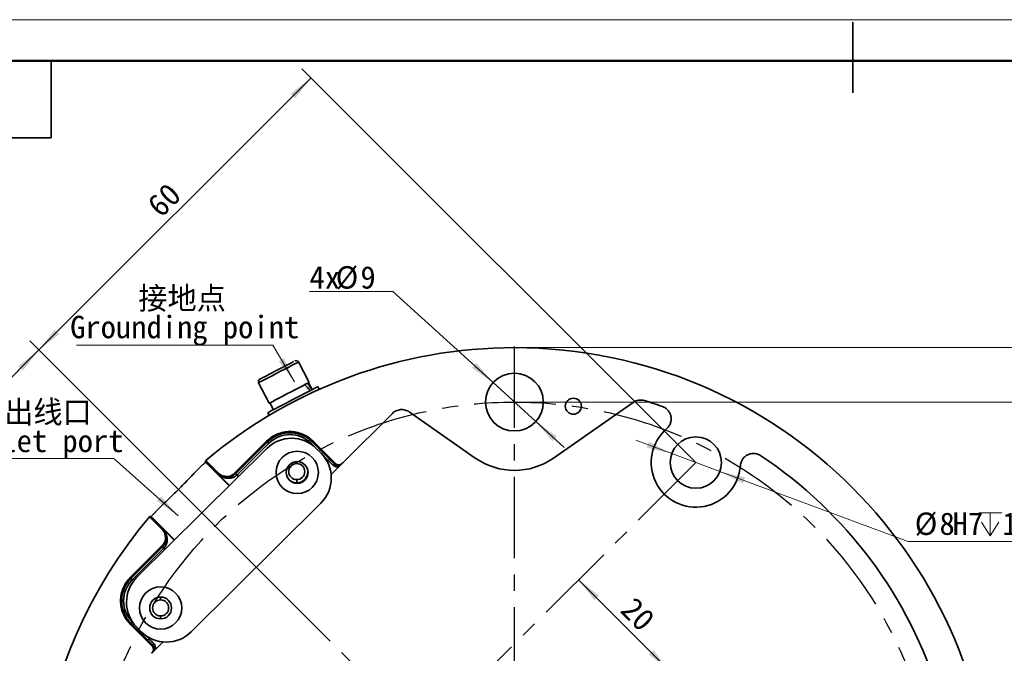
# Model space of a CAD drawing. Header units: millimetres. Extents: x 0 to 840, y 0 to 595.
# Tile 4 of 5: x 158 to 465, y 397 to 595. Entities that reach past the tile are written whole.
import ezdxf

# ---------------------------------------------------------------- set-up
doc = ezdxf.new("R2010")
doc.units = ezdxf.units.MM
doc.header["$LTSCALE"] = 2
doc.linetypes.add('CENTERX2', pattern=[20.32, 12.7, -2.54, 2.54, -2.54])
doc.layers.get('0').update_dxf_attribs({"lineweight": 18})
doc.layers.add('中心线层', color=6, linetype='CENTERX2', lineweight=25)
doc.layers.add('标注层', color=150, linetype='Continuous', lineweight=18)
doc.styles.add('SLDTEXTSTYLE0', font='txt')
doc.styles.add('SLDTEXTSTYLE1', font='txt')
doc.dimstyles.new('SLDDIMSTYLE0', dxfattribs={"dimtxt": 7, "dimasz": 8, "dimexe": 0, "dimexo": 0.0625, "dimgap": 1.75, "dimtad": 1, "dimlfac": 0.5, "dimrnd": 1e-09, "dimzin": 12, "dimdsep": 46, "dimtxsty": 'SLDTEXTSTYLE1', "dimcen": 0.09, "dimdle": 16, "dimadec": 0, "dimazin": 3, "dimtfac": 1, "dimtdec": 3, "dimtofl": 0, "dimtmove": 0, "dimatfit": 3, "dimfxl": 1, "dimfrac": 2, "dimtolj": 1, "dimarcsym": 0})
doc.dimstyles.new('SLDDIMSTYLE1', dxfattribs={"dimtxt": 7, "dimasz": 8, "dimexe": 0, "dimexo": 0.0625, "dimgap": 1.75, "dimtad": 0, "dimtih": 1, "dimtoh": 1, "dimdec": 4, "dimzin": 12, "dimdsep": 46, "dimtxsty": 'SLDTEXTSTYLE1', "dimcen": 0.09, "dimdle": 16, "dimazin": 3, "dimtfac": 1, "dimtdec": 3, "dimtofl": 0, "dimtmove": 0, "dimatfit": 3, "dimfxl": 1, "dimfrac": 2, "dimtolj": 1, "dimarcsym": 0})
doc.dimstyles.new('SLDDIMSTYLE2', dxfattribs={"dimtxt": 7, "dimasz": 8, "dimexe": 0, "dimexo": 0.0625, "dimgap": 1.75, "dimtad": 1, "dimdec": 1, "dimlfac": 0.5, "dimrnd": 1e-09, "dimzin": 12, "dimdsep": 46, "dimtxsty": 'SLDTEXTSTYLE1', "dimcen": 0.09, "dimdle": 16, "dimadec": 0, "dimazin": 3, "dimtfac": 1, "dimtdec": 3, "dimtofl": 0, "dimtmove": 0, "dimatfit": 3, "dimfxl": 1, "dimfrac": 2, "dimtolj": 1, "dimarcsym": 0})
doc.dimstyles.new('SLDDIMSTYLE3', dxfattribs={"dimtxt": 7, "dimasz": 8, "dimexe": 0, "dimexo": 0.0625, "dimgap": 1.75, "dimtad": 0, "dimtih": 1, "dimtoh": 1, "dimlfac": 0.5, "dimrnd": 1e-09, "dimzin": 12, "dimdsep": 46, "dimtxsty": 'SLDTEXTSTYLE1', "dimcen": 0, "dimdle": 16, "dimadec": 0, "dimazin": 3, "dimtfac": 1, "dimtdec": 3, "dimtmove": 0, "dimatfit": 3, "dimfxl": 1, "dimfrac": 2, "dimtolj": 1, "dimarcsym": 0})
doc.dimstyles.new('SLDDIMSTYLE6', dxfattribs={"dimtxt": 7, "dimasz": 8, "dimexe": 0, "dimexo": 0.0625, "dimgap": 1.75, "dimtad": 0, "dimtih": 1, "dimtoh": 1, "dimlfac": 0.5, "dimrnd": 1e-09, "dimzin": 12, "dimdsep": 46, "dimtxsty": 'SLDTEXTSTYLE1', "dimcen": 0, "dimdle": 16, "dimadec": 0, "dimazin": 3, "dimtfac": 1, "dimtdec": 3, "dimtmove": 0, "dimatfit": 3, "dimfxl": 1, "dimfrac": 2, "dimtolj": 1, "dimarcsym": 0})

# ---------------------------------------------------------------- blocks, each defined once
blk = doc.blocks.new('*X25')
at = {"layer": '标注层'}
for points in [[(497.54, 475.52), (496.54, 467.52), (498.54, 467.52)], [(497.54, 211.52), (498.54, 219.52), (496.54, 219.52)]]:
    blk.add_hatch(color=256, dxfattribs=at).paths.add_polyline_path(points, flags=0)
for p, q in [((312.47, 475.52), (501.54, 475.52)), ((497.54, 475.52), (497.54, 211.52)), ((312.47, 211.52), (501.54, 211.52))]:
    blk.add_line(p, q, dxfattribs=at)
at = {"layer": '标注层', "char_height": 7, "attachment_point": 1, "rotation": 90, "style": 'SLDTEXTSTYLE1'}
for s, insert, width in [('132', (488.51, 341.28), 26.514), ('%%C', (488.51, 333.54), 10.4022)]:
    blk.add_mtext(s, dxfattribs=dict(at, insert=insert, width=width))
blk = doc.blocks.new('*X26')
at = {"layer": '标注层'}
for points in [[(267.28, 388.71), (261.24, 383.38), (262.74, 382.05)], [(248.56, 343.52), (250.06, 351.44), (248.06, 351.57)]]:
    blk.add_hatch(color=256, dxfattribs=at).paths.add_polyline_path(points, flags=0)
for start, end in [(135, 153.4857), (161.4008, 180)]:
    blk.add_arc((312.47, 343.52), 63.91, start, end, dxfattribs=at)
at = {"layer": '标注层', "insert": (245.28, 372.93), "char_height": 7, "width": 26.5922, "attachment_point": 1, "style": 'SLDTEXTSTYLE1'}
blk.add_mtext('45%%D', dxfattribs=at)
blk = doc.blocks.new('*X27')
at = {"layer": '标注层'}
for points in [[(332.48, 420.09), (337.43, 413.73), (338.84, 415.14)], [(360.76, 391.81), (355.81, 398.17), (354.4, 396.76)]]:
    blk.add_hatch(color=256, dxfattribs=at).paths.add_polyline_path(points, flags=0)
for p, q in [((360.76, 391.81), (332.48, 420.09)), ((312.47, 343.52), (363.59, 394.64))]:
    blk.add_line(p, q, dxfattribs=at)
at = {"layer": '标注层', "insert": (350.12, 415.21), "char_height": 7, "width": 22.5089, "attachment_point": 1, "rotation": 315, "style": 'SLDTEXTSTYLE1'}
blk.add_mtext('20', dxfattribs=at)
blk = doc.blocks.new('*X28')
at = {"layer": '标注层'}
for points in [[(249.06, 576.63), (242.7, 571.68), (244.12, 570.27)], [(164.21, 491.78), (170.58, 496.73), (169.16, 498.14)]]:
    blk.add_hatch(color=256, dxfattribs=at).paths.add_polyline_path(points, flags=0)
for p, q in [((369.04, 456.66), (246.24, 579.46)), ((249.06, 576.63), (164.21, 491.78)), ((244.46, 411.53), (161.38, 494.61))]:
    blk.add_line(p, q, dxfattribs=at)
at = {"layer": '标注层', "insert": (197.38, 537.71), "char_height": 7, "width": 22.5642, "attachment_point": 1, "rotation": 45, "style": 'SLDTEXTSTYLE1'}
blk.add_mtext('60', dxfattribs=at)
blk = doc.blocks.new('*X29')
at = {"layer": '标注层'}
for points in [[(164.22, 491.77), (157.86, 486.82), (159.27, 485.41)], [(79.37, 406.92), (85.73, 411.87), (84.32, 413.28)]]:
    blk.add_hatch(color=256, dxfattribs=at).paths.add_polyline_path(points, flags=0)
for p, q in [((244.46, 411.53), (161.39, 494.6)), ((79.37, 406.92), (164.22, 491.77)), ((193.68, 292.61), (76.54, 409.75))]:
    blk.add_line(p, q, dxfattribs=at)
at = {"layer": '标注层', "insert": (112.53, 452.85), "char_height": 7, "width": 22.5642, "attachment_point": 1, "rotation": 45, "style": 'SLDTEXTSTYLE1'}
blk.add_mtext('60', dxfattribs=at)
blk = doc.blocks.new('*X30')
at = {"layer": '标注层'}
for points in [[(517.46, 492.5), (516.46, 484.5), (518.46, 484.5)], [(517.46, 194.54), (518.46, 202.54), (516.46, 202.54)]]:
    blk.add_hatch(color=256, dxfattribs=at).paths.add_polyline_path(points, flags=0)
for p, q in [((312.47, 492.5), (521.46, 492.5)), ((517.46, 194.54), (517.46, 492.5)), ((312.47, 194.54), (521.46, 194.54))]:
    blk.add_line(p, q, dxfattribs=at)
at = {"layer": '标注层', "char_height": 7, "attachment_point": 1, "rotation": 90, "style": 'SLDTEXTSTYLE1'}
for s, insert, width in [('149', (508.43, 341.28), 26.6704), ('%%C', (508.43, 333.54), 10.4022)]:
    blk.add_mtext(s, dxfattribs=dict(at, insert=insert, width=width))
blk = doc.blocks.new('SW_SYMBOL_HOLE_DEPTH')
at = {"layer": '标注层', "color": 0}
for p, q in [((0, 1750), (1600, 1750)), ((800, 1750), (800, 150)), ((200, 1110), (800, 150)), ((1400, 1110), (800, 150))]:
    blk.add_line(p, q, dxfattribs=at)
blk = doc.blocks.new('*X31')
at = {"layer": '标注层'}
for points in [[(361.54, 459.44), (354.39, 463.16), (353.69, 461.29)], [(376.54, 453.87), (383.69, 450.15), (384.39, 452.02)]]:
    blk.add_hatch(color=256, dxfattribs=at).paths.add_polyline_path(points, flags=0)
for p, q in [((361.54, 459.44), (350.29, 463.62)), ((361.54, 459.44), (376.54, 453.87)), ((376.54, 453.87), (435.28, 432.07)), ((435.28, 432.07), (472.72, 432.07))]:
    blk.add_line(p, q, dxfattribs=at)
at = {"layer": '标注层', "xscale": 0.004511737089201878, "yscale": 0.004511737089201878, "zscale": 0.004511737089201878}
blk.add_blockref('SW_SYMBOL_HOLE_DEPTH', (457.24, 433.08), dxfattribs=at)
at = {"layer": '标注层', "char_height": 7, "attachment_point": 1, "style": 'SLDTEXTSTYLE1'}
for s, insert, width in [('%%C', (437.28, 441.09), 9.3855), ('8', (445.02, 441.09), 7.9777), ('H7', (449.1, 441.09), 18.5363), ('10', (464.58, 441.09), 16.7374)]:
    blk.add_mtext(s, dxfattribs=dict(at, insert=insert, width=width))
blk = doc.blocks.new('*X36')
at = {"layer": '标注层'}
for points in [[(305.82, 481.58), (300.59, 487.71), (299.24, 486.24)], [(319.12, 469.45), (324.36, 463.32), (325.71, 464.8)]]:
    blk.add_hatch(color=256, dxfattribs=at).paths.add_polyline_path(points, flags=0)
for p, q in [((274.62, 510.05), (248.59, 510.05)), ((305.82, 481.58), (274.62, 510.05)), ((319.12, 469.45), (305.82, 481.58)), ((319.12, 469.45), (327.99, 461.37))]:
    blk.add_line(p, q, dxfattribs=at)
at = {"layer": '标注层', "char_height": 7, "attachment_point": 1, "style": 'SLDTEXTSTYLE1'}
for s, insert, width in [('4x', (248.59, 517.92), 18.4581), ('%%C', (256.73, 517.92), 9.3855), ('9', (264.47, 517.92), 8.0559)]:
    blk.add_mtext(s, dxfattribs=dict(at, insert=insert, width=width))
blk = doc.blocks.new('SW_NOTE_22')
at = {"layer": '标注层', "color": 0}
for p, q in [((-11.03, -8.98), (35.01, -8.98)), ((35.01, -8.98), (-11.03, -8.98)), ((-11.03, -8.98), (35.01, -8.98)), ((35.01, -8.98), (-11.03, -8.98)), ((-11.03, -8.98), (35.01, -8.98)), ((35.01, -8.98), (-11.03, -8.98))]:
    blk.add_line(p, q, dxfattribs=at)
at = {"layer": '标注层', "color": 0, "char_height": 7, "attachment_point": 2}
for s, insert, width, style in [('出线口', (14.44, 9.02), 54.5922, 'SLDTEXTSTYLE0'), ('Outlet port', (11.8, 0.02), 107.933, 'SLDTEXTSTYLE1')]:
    blk.add_mtext(s, dxfattribs=dict(at, insert=insert, width=width, style=style))
blk = doc.blocks.new('SW_NOTE_23')
at = {"layer": '标注层', "color": 0}
for p, q in [((-18.43, -9.1), (42.71, -9.1)), ((42.71, -9.1), (-18.43, -9.1)), ((-18.43, -9.1), (42.71, -9.1)), ((42.71, -9.1), (-18.43, -9.1)), ((-18.43, -9.1), (42.71, -9.1)), ((42.71, -9.1), (-18.43, -9.1))]:
    blk.add_line(p, q, dxfattribs=at)
at = {"layer": '标注层', "color": 0, "char_height": 7, "attachment_point": 2}
for s, insert, width, style in [('接地点', (14.44, 9.02), 57.5642, 'SLDTEXTSTYLE0'), ('Grounding point', (15.25, 0.02), 148.1341, 'SLDTEXTSTYLE1')]:
    blk.add_mtext(s, dxfattribs=dict(at, insert=insert, width=width, style=style))
blk = doc.blocks.new('SW_CENTERMARKSYMBOL_0')
at = {"layer": '中心线层', "color": 0}
for p, q in [((0, 2), (0, 149.98)), ((-2, 0), (-149.98, 0)), ((0, 0), (-1, 0)), ((0, 0), (0, 1)), ((0, 0), (0, -1)), ((0, 0), (1, 0)), ((2, 0), (149.98, 0)), ((0, -2), (0, -149.98))]:
    blk.add_line(p, q, dxfattribs=at)

msp = doc.modelspace()

# ---------------------------------------------------------------- hatches: boundary and pattern name
at = {"layer": '标注层'}
for points in [[(243.86245, 481.80295), (240.68695, 489.2135), (238.96053, 488.20382)], [(207.65199, 440.08221), (202.34312, 446.14981), (201.0129, 444.65632)]]:
    msp.add_hatch(color=256, dxfattribs=at).paths.add_polyline_path(points, flags=0)

# ---------------------------------------------------------------- linework, layer by layer
at = {"color": 7, "linetype": 'Continuous', "lineweight": 18}
msp.add_line((-0.00102, 594.79316), (839.98598, 594.79316), dxfattribs=at)
at = {"color": 7, "linetype": 'Continuous', "lineweight": 35}
for p, q in [((417.99186, 571.97889), (417.99186, 593.97889)), ((167.99186, 557.97889), (167.99186, 581.97889)), ((47.99186, 557.97889), (167.99186, 557.97889)), ((248.46825, 481.64559), (245.14366, 488.03208)), ((232.7255, 481.5676), (236.0501, 475.18111)), ((249.3813, 479.41519), (248.2731, 481.54401)), ((251.61301, 479.50277), (251.17306, 480.34792)), ((236.24523, 475.28271), (237.35343, 473.15387)), ((349.49233, 475.42308), (324.69767, 458.06166)), ((235.56167, 472.22114), (236.00129, 471.37664)), ((274.43951, 471.99202), (258.93746, 456.54755)), ((300.25078, 458.06166), (279.70527, 472.44779)), ((242.47066, 466.04932), (242.47066, 465.96382)), ((235.23064, 461.02957), (194.7764, 420.8742)), ((235.21141, 463.30953), (225.11508, 453.21319)), ((235.40067, 463.12027), (225.6466, 453.36621)), ((225.6466, 453.28116), (235.40067, 463.03523)), ((235.82486, 462.61103), (226.0708, 452.85696)), ((235.40067, 463.03523), (235.40067, 463.12027)), ((256.48093, 456.17998), (249.54065, 463.12027)), ((249.54065, 463.12027), (249.54065, 463.03523)), ((249.54065, 463.03523), (254.83695, 457.73892)), ((256.66833, 456.3711), (249.7299, 463.30953)), ((252.19585, 459.55244), (250.78689, 460.97189)), ((219.99061, 453.37591), (216.18038, 457.18613)), ((220.073, 453.45829), (216.26254, 457.26875)), ((257.82423, 455.43846), (255.32871, 452.9522)), ((256.48084, 456.0793), (256.48093, 456.17998)), ((219.99061, 453.16958), (219.99061, 453.37591)), ((225.6466, 453.36621), (225.6466, 453.28116)), ((226.0708, 452.85696), (225.6466, 453.28116)), ((244.59198, 451.3272), (244.59198, 450.3272)), ((211.68392, 403.84083), (252.13817, 443.9962)), ((198.72402, 439.73023), (202.53448, 435.91978)), ((198.80665, 439.81239), (202.61687, 436.00217)), ((202.61687, 436.00217), (202.82319, 436.00217)), ((203.91511, 433.17417), (203.78802, 433.17417)), ((202.77751, 430.87563), (192.68325, 420.78137)), ((202.62657, 430.34618), (192.8725, 420.59211)), ((192.95755, 420.59211), (202.71162, 430.34618)), ((203.13582, 429.92198), (193.38175, 420.16791)), ((202.71162, 430.34618), (202.62657, 430.34618)), ((192.8725, 420.59211), (192.95755, 420.59211)), ((192.95755, 420.59211), (193.38175, 420.16791)), ((189.94345, 413.52212), (190.02895, 413.52212)), ((202.16557, 408.8008), (202.16557, 407.9008)), ((192.8725, 406.45213), (192.68325, 406.26287)), ((192.68325, 406.26287), (199.51179, 399.43433)), ((192.8725, 406.45213), (199.70315, 399.62148)), ((192.95755, 406.45213), (192.8725, 406.45213)), ((198.15016, 401.25952), (192.95755, 406.45213)), ((194.71871, 405.31796), (196.12767, 403.89851)), ((199.70315, 399.62148), (199.80391, 399.62139)), ((202.92286, 400.74098), (200.447, 398.27432))]:
    msp.add_line(p, q, dxfattribs=at)
at = {"color": 7, "linetype": 'Continuous', "lineweight": 50}
msp.add_line((47.99186, 581.97889), (827.99186, 581.97889), dxfattribs=at)
at = {"color": 8, "linetype": 'Continuous', "lineweight": 35}
for p, q in [((250.24833, 461.47914), (249.11645, 462.61103)), ((254.41275, 457.31472), (252.55992, 459.16755)), ((223.53772, 449.42303), (216.16446, 456.7963)), ((244.59198, 456.32721), (244.59198, 456.96598)), ((254.02033, 456.92377), (254.41275, 457.31472)), ((223.63781, 449.52238), (219.99061, 453.16958)), ((226.01454, 452.80165), (226.47629, 452.3399)), ((199.19648, 439.82832), (206.50683, 432.51797)), ((202.82319, 436.00217), (206.40674, 432.41862)), ((203.56825, 429.60111), (203.19113, 429.97824)), ((202.16557, 413.8008), (202.16557, 414.7008)), ((193.38175, 406.87633), (193.55032, 406.70776)), ((197.61076, 402.64731), (198.57436, 401.68372)), ((198.57436, 401.68372), (198.84381, 401.95217))]:
    msp.add_line(p, q, dxfattribs=at)
for points in [[(244.69162, 487.79676), (244.05706, 487.46643), (243.18298, 487.01141), (242.11024, 486.45297), (240.88902, 485.81725), (239.5764, 485.13395), (238.23379, 484.43503), (236.92393, 483.75315), (235.70809, 483.12023), (234.64312, 482.56584), (233.77881, 482.11592), (233.15558, 481.79147), (232.80257, 481.60771), (232.7255, 481.5676)], [(245.14366, 488.03208), (245.05699, 487.98696), (244.69162, 487.79676)]]:
    msp.add_lwpolyline(points, dxfattribs=at)
at = {"color": 7, "linetype": 'Continuous', "lineweight": 35}
for points in [[(251.17306, 480.34792), (251.13535, 480.32828), (250.84994, 480.17972), (250.2941, 479.89035), (249.4879, 479.47068), (248.46049, 478.93585), (247.249, 478.30518), (245.89722, 477.60149), (244.454, 476.8502), (242.97151, 476.07846), (241.50333, 475.31418), (240.10252, 474.58496), (238.81971, 473.91716), (237.70126, 473.33495), (236.7876, 472.85932), (236.11175, 472.5075), (235.69814, 472.29218), (235.56167, 472.22114)], [(248.01621, 481.41029), (247.38165, 481.07994), (246.50757, 480.62494), (245.43483, 480.0665), (244.21361, 479.43077), (242.90099, 478.74746), (241.55837, 478.04854), (240.24852, 477.36668), (239.03268, 476.73375), (237.9677, 476.17937), (237.1034, 475.72943), (236.48017, 475.405), (236.12716, 475.22124), (236.0501, 475.18111)], [(248.46825, 481.64559), (248.38158, 481.60049), (248.01621, 481.41029)], [(235.40067, 463.12027), (235.39628, 463.12466), (235.38625, 463.13469), (235.37062, 463.15032), (235.34944, 463.17149), (235.32282, 463.19811), (235.29086, 463.23008), (235.25367, 463.26727), (235.21141, 463.30953)], [(235.82486, 462.61103), (235.743, 462.69289), (235.66421, 462.77167), (235.59147, 462.84442), (235.5275, 462.90839), (235.47469, 462.9612), (235.43506, 463.00083), (235.41007, 463.02582), (235.40067, 463.03523)], [(249.11645, 462.61103), (249.19831, 462.69289), (249.2771, 462.77167), (249.34984, 462.84442), (249.41381, 462.90839), (249.46662, 462.9612), (249.50625, 463.00083), (249.53124, 463.02582), (249.54065, 463.03523)], [(249.54065, 463.12027), (249.54503, 463.12466), (249.55507, 463.13469), (249.57069, 463.15032), (249.59187, 463.17149), (249.61849, 463.19811), (249.65045, 463.23008), (249.68765, 463.26727), (249.7299, 463.30953)], [(254.41275, 457.31472), (254.49461, 457.39659), (254.57339, 457.47537), (254.64614, 457.54812), (254.71012, 457.6121), (254.76292, 457.66489), (254.80255, 457.70454), (254.82754, 457.72953), (254.83695, 457.73892)], [(216.18038, 457.18613), (216.17142, 456.96787), (216.16446, 456.7963)], [(255.84159, 455.87095), (255.92824, 455.94815), (256.01973, 456.01433), (256.1126, 456.06697), (256.20336, 456.10411), (256.28861, 456.12434), (256.36512, 456.1269), (256.43001, 456.11169), (256.48084, 456.0793)], [(258.21804, 455.8308), (258.14241, 455.75545), (258.06542, 455.67875), (257.98727, 455.60088)], [(219.99061, 453.37591), (219.9927, 453.378), (219.99717, 453.38247), (220.004, 453.38931), (220.01319, 453.3985), (220.02471, 453.41001), (220.03854, 453.42384), (220.05465, 453.43994), (220.073, 453.45829)], [(223.63226, 452.28833), (223.63157, 452.29162), (223.63023, 452.29807), (223.62823, 452.30769), (223.62558, 452.32044), (223.62229, 452.3363), (223.61835, 452.35524), (223.61378, 452.37721), (223.60859, 452.40219)], [(226.01454, 452.80165), (225.9341, 452.88489), (225.8567, 452.965), (225.78521, 453.03898), (225.72235, 453.10403), (225.67046, 453.15773), (225.6315, 453.19805), (225.60693, 453.22347), (225.59768, 453.23306)], [(199.19648, 439.82832), (198.97813, 439.81944), (198.80665, 439.81239)], [(202.53448, 435.91978), (202.55283, 435.93813), (202.56894, 435.95424), (202.58276, 435.96806), (202.59428, 435.97958), (202.60346, 435.98877), (202.6103, 435.99561), (202.61477, 436.00007), (202.61687, 436.00217)], [(202.71162, 430.34618), (202.72102, 430.33678), (202.74601, 430.31179), (202.78564, 430.27215), (202.83845, 430.21935), (202.90243, 430.15537), (202.97517, 430.08263), (203.05395, 430.00384), (203.13582, 429.92198)], [(202.75972, 430.3951), (202.7693, 430.38584), (202.79473, 430.36127), (202.83505, 430.32231), (202.88875, 430.27043), (202.9538, 430.20756), (203.02777, 430.13608), (203.10789, 430.05867), (203.19113, 429.97824)], [(203.59059, 432.38418), (203.61556, 432.37899), (203.63754, 432.37443), (203.65647, 432.37049), (203.67233, 432.36719), (203.68508, 432.36455), (203.6947, 432.36254), (203.70116, 432.3612), (203.70445, 432.36051)], [(192.8725, 420.59211), (192.86811, 420.5965), (192.85808, 420.60653), (192.84245, 420.62216), (192.82128, 420.64333), (192.79466, 420.66995), (192.76269, 420.70192), (192.72551, 420.73911), (192.68325, 420.78137)], [(192.95755, 406.45213), (192.96695, 406.46153), (192.99194, 406.48652), (193.03158, 406.52616), (193.08438, 406.57896), (193.14836, 406.64294), (193.2211, 406.71568), (193.29989, 406.79447), (193.38175, 406.87633)], [(198.15016, 401.25952), (198.15956, 401.26892), (198.18455, 401.29391), (198.22419, 401.33355), (198.27699, 401.38635), (198.34096, 401.45032), (198.41371, 401.52307), (198.49249, 401.60186), (198.57436, 401.68372)], [(199.80391, 399.62139), (199.77163, 399.67214), (199.75658, 399.73699), (199.75934, 399.81349), (199.77978, 399.89875), (199.81715, 399.98955), (199.87002, 400.08247), (199.93642, 400.17399), (200.01382, 400.26067)], [(200.28114, 398.10907), (200.20288, 398.03111), (200.12579, 397.95431), (200.05007, 397.87887)]]:
    msp.add_lwpolyline(points, dxfattribs=at)
for centre, radius in [((312.47423, 475.51855), 9), ((330.85181, 474.23393), 2.5), ((369.04277, 456.65563), 8), ((244.74899, 453.56961), 6.6), ((244.74899, 453.56961), 3.4), ((202.16557, 411.3008), 6.6), ((202.16557, 411.3008), 3.4)]:
    msp.add_circle(centre, radius, dxfattribs=at)
for centre, radius, start, end in [((312.47423, 343.51855), 148.98254, 90, 130.2250598), ((312.47423, 343.51855), 148.98254, 270, 90), ((244.43404, 487.66267), 0.8, 27.5, 117.5), ((233.43511, 481.93699), 0.8, 117.5, 207.5), ((312.47423, 343.51855), 138.54589, 70.550775, 72.9664063), ((369.04277, 456.65563), 13.91092, 130.918102, 355.9517957), ((242.97993, 453.22261), 11, 44.7875583, 134.7875583), ((244.38889, 451.80316), 11, 314.7875583, 44.7875583), ((312.47423, 475.51855), 21.31092, 235, 305), ((312.47423, 343.51855), 138.54589, 17.0335937, 56.3191226), ((244.59198, 453.82721), 2.5, 90, 270), ((244.59198, 453.82721), 2.5, 270, 90), ((244.59198, 453.82721), 3.5, 270, 9.658327), ((257.61214, 457.31202), 1.60035, 225.0209911, 292.2472097), ((244.59198, 453.82721), 3.5, 233.0694089, 270), ((312.47423, 343.51855), 148.98254, 139.7749402, 270), ((202.52567, 413.06724), 11, 134.7875583, 224.7875583), ((203.93463, 411.6478), 11, 224.7875583, 314.7875583), ((198.57113, 398.49028), 1.60034, 337.5394738, 44.9791818)]:
    msp.add_arc(centre, radius, start, end, dxfattribs=at)
for centre, start_param, end_param in [((243.88983, 475.28088), 4.697441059, 4.87041717), ((241.54733, 479.78078), 4.333462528, 4.507388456)]:
    msp.add_ellipse(centre, major_axis=(-9.24877, 10.99558), ratio=0.428989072, start_param=start_param, end_param=end_param, dxfattribs=at)
for points, knots in [([(243.66428, 488.16387), (243.33677, 487.99337), (242.83114, 487.73015), (241.71609, 487.1497), (240.72998, 486.63635), (239.65058, 486.07446), (238.21395, 485.32662), (236.45507, 484.41098), (234.95173, 483.6284), (234.01026, 483.13829), (233.47143, 482.85781), (233.12248, 482.67614), (233.08473, 482.65649), (233.06585, 482.64667)], [0, 0, 0, 0, 1.625042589, 2.508837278, 3.393380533, 4.277173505, 5.161718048, 6.786762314, 8.411805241, 9.295597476, 10.180142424, 11.063935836, 11.948480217, 11.948480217, 11.948480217, 11.948480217]), ([(349.49233, 475.42307), (350.00668, 475.78322), (350.6, 476.01762), (351.51845, 476.16255), (351.83486, 476.17675), (352.45364, 476.13434), (352.75858, 476.07885), (353.0588, 475.98687)], [0, 0, 0, 0, 1.865714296, 1.865714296, 2.798571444, 2.798571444, 3.731428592, 3.731428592, 3.731428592, 3.731428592]), ([(274.43951, 471.99203), (274.78106, 472.3323), (275.17565, 472.60355), (275.82876, 472.90202), (276.05651, 472.9828), (276.51652, 473.10316), (276.75083, 473.14375), (277.4669, 473.20587), (277.94594, 473.16667), (278.87568, 472.92362), (279.31035, 472.72431), (279.70527, 472.44778)], [0, 0, 0, 0, 1.431209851, 1.431209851, 2.146814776, 2.146814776, 2.862419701, 2.862419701, 4.293629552, 4.293629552, 5.724839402, 5.724839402, 5.724839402, 5.724839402]), ([(358.60604, 474.15859), (358.94657, 474.03834), (359.26715, 473.87209), (359.85172, 473.46674), (360.12189, 473.2224), (360.58663, 472.68064), (360.78534, 472.37977), (361.09994, 471.73452), (361.21333, 471.39728), (361.34711, 470.69188), (361.36456, 470.33176), (361.30769, 469.62207), (361.23198, 469.26534), (360.99767, 468.59209), (360.83666, 468.26712), (360.43865, 467.67231), (360.20434, 467.40395), (359.9314, 467.16737)], [0, 0, 0, 0, 1.072403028, 1.072403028, 2.144806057, 2.144806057, 3.217209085, 3.217209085, 4.289612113, 4.289612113, 5.362015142, 5.362015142, 6.43441817, 6.43441817, 7.506821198, 7.506821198, 8.579224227, 8.579224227, 8.579224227, 8.579224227]), ([(249.7299, 463.30953), (249.25064, 463.78878), (248.73076, 464.2108), (247.61671, 464.9501), (247.01569, 465.26979), (245.77402, 465.78403), (245.13487, 465.97984), (243.81941, 466.24696), (243.14072, 466.31657), (241.8048, 466.31686), (241.14018, 466.24966), (239.81753, 465.98309), (239.17157, 465.78526), (237.93601, 465.27464), (237.33768, 464.95807), (236.21254, 464.21282), (235.69047, 463.78858), (235.21141, 463.30953)], [0, 0, 0, 0, 2.014012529, 2.014012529, 4.028025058, 4.028025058, 6.042037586, 6.042037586, 8.056050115, 8.056050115, 10.070062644, 10.070062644, 12.084075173, 12.084075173, 14.098087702, 14.098087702, 16.112100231, 16.112100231, 16.112100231, 16.112100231]), ([(242.47066, 466.04932), (242.31705, 466.04727), (242.01079, 466.04318), (241.55382, 466.01039), (241.10164, 465.95862), (240.65515, 465.88645), (240.21519, 465.79493), (239.78257, 465.68449), (239.35806, 465.55575), (238.94238, 465.40934), (238.53621, 465.24589), (238.14019, 465.06608), (237.75491, 464.87058), (237.38091, 464.6601), (237.01871, 464.43534), (236.66878, 464.19702), (236.33147, 463.94594), (236.00745, 463.68253), (235.69595, 463.40865), (235.49886, 463.21617), (235.40066, 463.12027)], [0, 0, 0, 0, 0.460816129, 0.918741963, 1.373777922, 1.825924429, 2.27518192, 2.721550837, 3.165031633, 3.605624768, 4.043330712, 4.478149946, 4.91008296, 5.339130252, 5.765292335, 6.188569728, 6.608962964, 7.026472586, 7.441099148, 7.852843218, 7.852843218, 7.852843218, 7.852843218]), ([(235.40066, 463.03522), (236.32623, 463.96049), (237.43537, 464.70146), (239.85368, 465.70318), (241.16191, 465.96355), (242.47066, 465.96382)], [0, 0, 0, 0, 3.919897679, 3.919897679, 7.839795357, 7.839795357, 7.839795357, 7.839795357]), ([(249.11645, 462.61102), (247.37337, 464.3541), (244.93248, 465.36347), (240.00883, 465.36462), (237.57209, 464.35825), (235.82486, 462.61102)], [0, 0, 0, 0, 7.331282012, 7.331282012, 14.662564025, 14.662564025, 14.662564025, 14.662564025]), ([(249.54065, 463.12027), (249.42996, 463.22805), (249.20772, 463.44444), (248.85431, 463.75014), (248.48515, 464.04236), (248.09935, 464.31862), (247.69784, 464.57827), (247.28115, 464.82018), (246.85002, 465.04334), (246.4052, 465.24677), (245.94754, 465.42948), (245.47794, 465.59052), (244.9974, 465.729), (244.50694, 465.844), (244.0077, 465.93486), (243.50086, 466.00015), (242.98767, 466.04157), (242.6434, 466.04673), (242.47066, 466.04932)], [0, 0, 0, 0, 0.46341282, 0.93047373, 1.401183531, 1.875543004, 2.353552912, 2.835214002, 3.320527, 3.809492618, 4.30211155, 4.798384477, 5.298312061, 5.801894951, 6.309133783, 6.820029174, 7.334581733, 7.852792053, 7.852792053, 7.852792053, 7.852792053]), ([(242.47066, 465.96382), (243.7794, 465.96355), (245.08763, 465.70318), (247.50595, 464.70146), (248.61508, 463.96049), (249.54065, 463.03522)], [0, 0, 0, 0, 3.919897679, 3.919897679, 7.839795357, 7.839795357, 7.839795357, 7.839795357]), ([(382.91899, 455.67358), (382.94448, 456.03382), (383.01962, 456.38704), (383.25517, 457.05827), (383.41898, 457.38362), (383.81787, 457.97555), (384.05516, 458.24703), (384.59369, 458.72169), (384.88871, 458.92057), (385.53326, 459.23688), (385.87581, 459.34935), (386.57511, 459.48299), (386.93914, 459.50474), (387.65044, 459.45764), (388.0065, 459.38871), (388.68565, 459.16296), (389.0066, 459.00833), (389.30717, 458.80802)], [0, 0, 0, 0, 1.072403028, 1.072403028, 2.144806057, 2.144806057, 3.217209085, 3.217209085, 4.289612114, 4.289612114, 5.362015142, 5.362015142, 6.434418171, 6.434418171, 7.506821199, 7.506821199, 8.579224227, 8.579224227, 8.579224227, 8.579224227]), ([(214.59082, 455.28407), (214.52586, 455.22378), (214.39212, 455.09966), (214.17501, 454.89209), (213.93696, 454.66066), (213.67579, 454.40273), (213.3904, 454.11734), (213.0795, 453.80315), (212.74202, 453.45911), (212.37708, 453.0843), (211.98382, 452.67803), (211.17981, 451.84184), (210.04352, 450.66143), (208.72998, 449.30932), (207.72384, 448.282), (206.69572, 447.27488), (205.34085, 445.95841), (204.0563, 444.72235), (203.04959, 443.75338), (202.42251, 443.14265), (201.88037, 442.6082), (201.41958, 442.14561), (201.03035, 441.74662), (200.81257, 441.51325), (200.7087, 441.40196)], [0, 0, 0, 0, 0.3887642, 0.800344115, 1.234752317, 1.691999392, 2.172094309, 2.675044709, 3.20085713, 3.749537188, 4.321089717, 4.915518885, 7.151938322, 8.783530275, 9.808896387, 10.837265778, 12.471827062, 14.711180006, 15.691873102, 16.608489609, 17.461046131, 18.249566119, 18.974082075, 19.634638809, 19.634638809, 19.634638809, 19.634638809]), ([(216.16446, 456.7963), (216.16279, 456.79115), (216.15943, 456.78077), (216.13405, 456.74812), (216.09287, 456.7019), (216.03365, 456.64013), (215.95603, 456.56239), (215.8592, 456.46786), (215.74249, 456.3559), (215.60526, 456.22585), (215.4469, 456.0771), (215.26697, 455.90921), (215.06458, 455.72134), (214.84097, 455.51453), (214.67464, 455.3613), (214.59082, 455.28407)], [0, 0, 0, 0, 0.150669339, 0.304232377, 0.460691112, 0.620047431, 0.782303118, 0.947459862, 1.115519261, 1.286482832, 1.460352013, 1.637128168, 1.816812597, 1.999406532, 2.184911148, 2.184911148, 2.184911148, 2.184911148]), ([(255.84159, 455.87095), (255.78682, 455.92694), (255.67746, 456.03874), (255.50594, 456.21332), (255.33036, 456.39152), (255.15093, 456.57306), (254.96868, 456.75695), (254.78438, 456.94238), (254.5989, 457.12853), (254.47472, 457.25274), (254.41275, 457.31472)], [0, 0, 0, 0, 0.257116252, 0.513315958, 0.768599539, 1.022967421, 1.276420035, 1.528957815, 1.780581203, 2.031290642, 2.031290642, 2.031290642, 2.031290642]), ([(257.82292, 455.43804), (257.75112, 455.41709), (257.61878, 455.37848), (257.37922, 455.33846), (257.11404, 455.32627), (256.81561, 455.35761), (256.53531, 455.43011), (256.27763, 455.5412), (256.04377, 455.68318), (255.90744, 455.8098), (255.84159, 455.87095)], [0, 0, 0, 0, 0.251232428, 0.463063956, 0.798843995, 1.109211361, 1.395734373, 1.66040581, 1.905751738, 2.134938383, 2.134938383, 2.134938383, 2.134938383]), ([(256.48084, 456.0793), (256.51681, 456.04422), (256.59105, 455.97182), (256.71026, 455.87973), (256.83837, 455.7966), (256.97497, 455.72512), (257.11891, 455.66586), (257.26907, 455.6199), (257.42418, 455.58809), (257.58279, 455.5711), (257.72787, 455.56999), (257.86321, 455.57968), (257.94316, 455.59332), (257.98603, 455.60064)], [0, 0, 0, 0, 0.117233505, 0.24196114, 0.374497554, 0.515104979, 0.664003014, 0.821376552, 0.987382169, 1.162153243, 1.345804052, 1.484801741, 1.645578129, 1.645578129, 1.645578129, 1.645578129]), ([(258.93746, 456.54755), (258.63626, 456.24745), (258.25403, 456.02262), (257.61976, 455.95326), (257.40763, 455.9751), (257.00654, 456.1116), (256.82352, 456.22458), (256.67258, 456.37535)], [0, 0, 0, 0, 1.263800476, 1.263800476, 1.895700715, 1.895700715, 2.527600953, 2.527600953, 2.527600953, 2.527600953]), ([(257.9864, 455.60002), (257.98421, 455.59784), (257.97764, 455.59129), (257.93978, 455.55357), (257.92126, 455.53512), (257.87508, 455.48911), (257.84822, 455.46235), (257.82168, 455.43592)], [0, 0, 0, 0, 0.1162526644, 0.1162526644, 0.1743789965, 0.1743789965, 0.2325053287, 0.2325053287, 0.2325053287, 0.2325053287]), ([(258.93746, 456.54755), (258.75464, 456.3654), (258.57673, 456.18816), (258.31344, 455.92584), (258.22887, 455.84159), (258.21804, 455.8308)], [0, 0, 0, 0, 0.507766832, 0.507766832, 1.015533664, 1.015533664, 1.015533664, 1.015533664]), ([(222.81862, 452.20475), (222.29512, 452.20481), (221.77182, 452.30891), (220.80449, 452.7095), (220.36083, 453.00584), (219.9906, 453.37591)], [0, 0, 0, 0, 1.567913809, 1.567913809, 3.135827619, 3.135827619, 3.135827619, 3.135827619]), ([(219.9906, 453.16959), (220.05991, 453.1058), (220.19318, 452.98313), (220.4017, 452.8233), (220.60225, 452.68787), (220.793, 452.57528), (220.97118, 452.48261), (221.13478, 452.40735), (221.36634, 452.31266), (221.67326, 452.2118), (222.06417, 452.12726), (222.44218, 452.08023), (222.69673, 452.0785), (222.8186, 452.07767)], [0, 0, 0, 0, 0.301097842, 0.579055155, 0.833874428, 1.065559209, 1.274114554, 1.459547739, 1.621869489, 2.038480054, 2.425190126, 2.782347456, 3.110394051, 3.110394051, 3.110394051, 3.110394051]), ([(226.01453, 452.80165), (225.95899, 452.75032), (225.84707, 452.64689), (225.66551, 452.50563), (225.47352, 452.37402), (225.27067, 452.25371), (225.05785, 452.14499), (224.83561, 452.04856), (224.60461, 451.96502), (224.36552, 451.89504), (224.119, 451.83926), (223.86574, 451.79839), (223.60644, 451.77307), (223.34177, 451.76416), (223.04665, 451.77248), (222.70675, 451.80969), (222.31211, 451.88745), (221.87972, 452.01151), (221.41813, 452.19088), (220.93853, 452.43683), (220.44848, 452.7564), (220.14765, 453.02787), (219.9906, 453.16959)], [0, 0, 0, 0, 0.191327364, 0.385519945, 0.583396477, 0.785730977, 0.993247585, 1.206617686, 1.426459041, 1.653336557, 1.887764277, 2.130208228, 2.381089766, 2.64078918, 2.909649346, 3.265713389, 3.68089324, 4.155668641, 4.690356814, 5.285177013, 5.940286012, 6.65579886, 6.65579886, 6.65579886, 6.65579886]), ([(223.60859, 452.40219), (223.29208, 452.33641), (222.97405, 452.31214), (222.33517, 452.34136), (222.01421, 452.39624), (221.40328, 452.5787), (221.10512, 452.70865), (220.55431, 453.03488), (220.30158, 453.22971), (220.07299, 453.4583)], [0, 0, 0, 0, 0.960127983, 0.960127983, 1.920255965, 1.920255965, 2.880383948, 2.880383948, 3.84051193, 3.84051193, 3.84051193, 3.84051193]), ([(222.8186, 452.07767), (222.90769, 452.08107), (223.08262, 452.08776), (223.34847, 452.1199), (223.60921, 452.16759), (223.86439, 452.23167), (224.11288, 452.31107), (224.35381, 452.40513), (224.58633, 452.51304), (224.80967, 452.63401), (225.02321, 452.7671), (225.22606, 452.9117), (225.41864, 453.06592), (225.53831, 453.17764), (225.59767, 453.23306)], [0, 0, 0, 0, 0.307053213, 0.602934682, 0.888111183, 1.163104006, 1.428494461, 1.684929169, 1.933124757, 2.173871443, 2.408034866, 2.636555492, 2.86044491, 3.080778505, 3.080778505, 3.080778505, 3.080778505]), ([(225.6466, 453.36621), (225.57565, 453.2988), (225.4416, 453.17142), (225.23637, 453.00873), (225.0486, 452.87649), (224.88103, 452.77172), (224.65008, 452.6413), (224.35138, 452.50145), (223.9833, 452.37029), (223.74412, 452.31444), (223.63226, 452.28833)], [0, 0, 0, 0, 0.2974397, 0.562036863, 0.793798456, 0.992737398, 1.158876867, 1.592437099, 1.977791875, 2.316335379, 2.316335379, 2.316335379, 2.316335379]), ([(225.11539, 453.21354), (225.15451, 453.2131), (225.23583, 453.21218), (225.34928, 453.22536), (225.4587, 453.25273), (225.56141, 453.29705), (225.61762, 453.34269), (225.6466, 453.36621)], [0, 0, 0, 0, 0.0979941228, 0.2036965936, 0.3171080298, 0.4382286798, 0.5670584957, 0.5670584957, 0.5670584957, 0.5670584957]), ([(200.7087, 441.40196), (200.64562, 441.33348), (200.52027, 441.19739), (200.34749, 441.01039), (200.18728, 440.83747), (200.04043, 440.67954), (199.90645, 440.53609), (199.78515, 440.40692), (199.67622, 440.29172), (199.57935, 440.19021), (199.49422, 440.10203), (199.42046, 440.02683), (199.35771, 439.96425), (199.30559, 439.91391), (199.26364, 439.87534), (199.23168, 439.8484), (199.20848, 439.8317), (199.20046, 439.82944), (199.19648, 439.82832)], [0, 0, 0, 0, 0.150948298, 0.299974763, 0.447080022, 0.592264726, 0.735529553, 0.876875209, 1.016302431, 1.153811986, 1.289404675, 1.423081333, 1.554842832, 1.684690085, 1.812624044, 1.938645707, 2.062756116, 2.184956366, 2.184956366, 2.184956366, 2.184956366]), ([(202.61687, 436.00217), (202.98693, 435.63195), (203.28327, 435.18829), (203.68386, 434.22096), (203.78796, 433.69767), (203.78802, 433.17417)], [0, 0, 0, 0, 1.567906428, 1.567906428, 3.135812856, 3.135812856, 3.135812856, 3.135812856]), ([(203.91511, 433.17425), (203.91538, 433.2488), (203.91594, 433.40693), (203.8994, 433.64818), (203.86642, 433.90848), (203.81177, 434.18524), (203.73197, 434.47639), (203.62291, 434.7788), (203.48092, 435.08886), (203.30185, 435.40134), (203.08463, 435.71327), (202.91209, 435.90394), (202.82319, 436.00217)], [0, 0, 0, 0, 0.200244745, 0.424794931, 0.673828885, 0.947476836, 1.245836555, 1.56898315, 1.91697545, 2.289860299, 2.68767552, 3.110452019, 3.110452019, 3.110452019, 3.110452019]), ([(202.82319, 436.00217), (202.89691, 435.9233), (203.04131, 435.76881), (203.23434, 435.52571), (203.40602, 435.28224), (203.55662, 435.03882), (203.68799, 434.79727), (203.80152, 434.55899), (203.89864, 434.3254), (203.98065, 434.0978), (204.04881, 433.87744), (204.10427, 433.66548), (204.14809, 433.46295), (204.18121, 433.27085), (204.20465, 433.09002), (204.2281, 432.81123), (204.22933, 432.43299), (204.17506, 431.95351), (204.0682, 431.49627), (203.91352, 431.06528), (203.7139, 430.66588), (203.47702, 430.29853), (203.28535, 430.0838), (203.19113, 429.97824)], [0, 0, 0, 0, 0.365156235, 0.715235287, 1.050249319, 1.37021225, 1.675140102, 1.965051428, 2.239967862, 2.499914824, 2.744922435, 2.975026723, 3.190271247, 3.390709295, 3.576406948, 3.747447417, 4.239135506, 4.700302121, 5.133467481, 5.541670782, 5.928539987, 6.298331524, 6.65591221, 6.65591221, 6.65591221, 6.65591221]), ([(202.53448, 435.91978), (202.76307, 435.69119), (202.95778, 435.43857), (203.28376, 434.88834), (203.41393, 434.58986), (203.59645, 433.97896), (203.65134, 433.65838), (203.68066, 433.01887), (203.65636, 432.70069), (203.59059, 432.38418)], [0, 0, 0, 0, 0.960127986, 0.960127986, 1.920255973, 1.920255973, 2.880383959, 2.880383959, 3.840511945, 3.840511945, 3.840511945, 3.840511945]), ([(202.75972, 430.3951), (202.80713, 430.44563), (202.9026, 430.54738), (203.03624, 430.70965), (203.16314, 430.87964), (203.28198, 431.05772), (203.39241, 431.24336), (203.49377, 431.43623), (203.62852, 431.72912), (203.77075, 432.13386), (203.88603, 432.65396), (203.90516, 432.99628), (203.91511, 433.17425)], [0, 0, 0, 0, 0.188087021, 0.378780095, 0.572765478, 0.77069518, 0.973183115, 1.180802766, 1.394086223, 1.912623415, 2.473358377, 3.080579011, 3.080579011, 3.080579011, 3.080579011]), ([(203.70445, 432.36052), (203.69069, 432.29851), (203.66109, 432.16502), (203.6004, 431.95449), (203.51917, 431.72083), (203.41167, 431.4669), (203.27344, 431.19604), (203.09893, 430.91331), (202.88536, 430.62229), (202.71507, 430.44061), (202.62657, 430.34618)], [0, 0, 0, 0, 0.187349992, 0.403314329, 0.648312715, 0.922630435, 1.226468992, 1.559975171, 1.923258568, 2.316402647, 2.316402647, 2.316402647, 2.316402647]), ([(202.62657, 430.34618), (202.6451, 430.36831), (202.68174, 430.41209), (202.72176, 430.49018), (202.75098, 430.57553), (202.769, 430.66841), (202.77775, 430.76703), (202.77597, 430.83863), (202.77509, 430.87399)], [0, 0, 0, 0, 0.0992962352, 0.1964169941, 0.2913637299, 0.3841380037, 0.4747414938, 0.5631760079, 0.5631760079, 0.5631760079, 0.5631760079]), ([(203.59059, 432.38418), (203.53212, 432.09928), (203.43491, 431.82942), (203.16093, 431.3206), (202.98555, 431.08387), (202.7804, 430.87756)], [0, 0, 0, 0, 0.866761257, 0.866761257, 1.733522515, 1.733522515, 1.733522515, 1.733522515]), ([(192.68325, 420.78136), (192.20399, 420.3021), (191.78198, 419.78223), (191.04267, 418.66817), (190.72299, 418.06716), (190.20874, 416.82548), (190.01293, 416.18634), (189.74582, 414.87088), (189.6762, 414.19219), (189.67591, 412.85626), (189.74311, 412.19165), (190.00969, 410.86899), (190.20752, 410.22304), (190.71814, 408.98748), (191.03471, 408.38915), (191.77996, 407.264), (192.20419, 406.74193), (192.68325, 406.26287)], [0, 0, 0, 0, 2.014012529, 2.014012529, 4.028025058, 4.028025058, 6.042037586, 6.042037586, 8.056050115, 8.056050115, 10.070062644, 10.070062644, 12.084075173, 12.084075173, 14.098087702, 14.098087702, 16.11210023, 16.11210023, 16.11210023, 16.11210023]), ([(192.8725, 420.59211), (192.76473, 420.48143), (192.54833, 420.25918), (192.24263, 419.90577), (191.95042, 419.53662), (191.67415, 419.15081), (191.4145, 418.7493), (191.1726, 418.33261), (190.94943, 417.90148), (190.74601, 417.45666), (190.5633, 416.999), (190.40225, 416.52941), (190.26377, 416.04886), (190.14878, 415.55841), (190.05792, 415.05917), (189.99262, 414.55232), (189.95121, 414.03913), (189.94604, 413.69486), (189.94345, 413.52212)], [0, 0, 0, 0, 0.46341282, 0.93047373, 1.401183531, 1.875543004, 2.353552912, 2.835214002, 3.320527, 3.809492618, 4.30211155, 4.798384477, 5.298312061, 5.801894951, 6.309133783, 6.820029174, 7.334581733, 7.852792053, 7.852792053, 7.852792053, 7.852792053]), ([(190.02895, 413.52212), (190.02923, 414.83086), (190.28959, 416.13909), (191.29131, 418.55741), (192.03228, 419.66655), (192.95755, 420.59211)], [0, 0, 0, 0, 3.919897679, 3.919897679, 7.839795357, 7.839795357, 7.839795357, 7.839795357]), ([(193.38175, 420.16791), (191.63867, 418.42483), (190.6293, 415.98395), (190.62816, 411.06029), (191.63453, 408.62355), (193.38175, 406.87633)], [0, 0, 0, 0, 7.331282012, 7.331282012, 14.662564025, 14.662564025, 14.662564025, 14.662564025]), ([(189.94345, 413.52212), (189.9455, 413.36851), (189.94959, 413.06225), (189.98238, 412.60528), (190.03415, 412.15311), (190.10632, 411.70661), (190.19785, 411.26665), (190.30829, 410.83403), (190.43702, 410.40952), (190.58344, 409.99384), (190.74688, 409.58767), (190.9267, 409.19165), (191.12219, 408.80637), (191.33268, 408.43238), (191.55743, 408.07017), (191.79575, 407.72025), (192.04684, 407.38293), (192.31024, 407.05891), (192.58413, 406.74741), (192.7766, 406.55033), (192.8725, 406.45213)], [0, 0, 0, 0, 0.460816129, 0.918741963, 1.373777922, 1.825924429, 2.27518192, 2.721550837, 3.165031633, 3.605624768, 4.043330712, 4.478149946, 4.91008296, 5.339130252, 5.765292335, 6.188569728, 6.608962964, 7.026472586, 7.441099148, 7.852843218, 7.852843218, 7.852843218, 7.852843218]), ([(192.95755, 406.45213), (192.03228, 407.37769), (191.29131, 408.48683), (190.28959, 410.90515), (190.02923, 412.21338), (190.02895, 413.52212)], [0, 0, 0, 0, 3.919897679, 3.919897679, 7.839795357, 7.839795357, 7.839795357, 7.839795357]), ([(202.16557, 408.8008), (201.83521, 408.8008), (201.50904, 408.86651), (200.90536, 409.11707), (200.62724, 409.3034), (200.16684, 409.7642), (199.98053, 410.04318), (199.73132, 410.64473), (199.66575, 410.97292), (199.66539, 411.62586), (199.72964, 411.95203), (199.98051, 412.55912), (200.16403, 412.83447), (200.62909, 413.30018), (200.9052, 413.48447), (201.50925, 413.73517), (201.83521, 413.8008), (202.16557, 413.8008)], [0, 0, 0, 0, 0.980146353, 0.980146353, 1.960292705, 1.960292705, 2.940439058, 2.940439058, 3.92058541, 3.92058541, 4.900731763, 4.900731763, 5.880878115, 5.880878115, 6.861024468, 6.861024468, 7.84117082, 7.84117082, 7.84117082, 7.84117082]), ([(202.16557, 413.8008), (202.49588, 413.8008), (202.82319, 413.73471), (203.42565, 413.48451), (203.7042, 413.29794), (204.16429, 412.83738), (204.35054, 412.5586), (204.59993, 411.95657), (204.6654, 411.62925), (204.66574, 410.9749), (204.60184, 410.65024), (204.34996, 410.04101), (204.16617, 409.76615), (203.47091, 409.07004), (202.8262, 408.8008), (202.16557, 408.8008)], [0, 0, 0, 0, 0.978893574, 0.978893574, 1.957787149, 1.957787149, 2.936680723, 2.936680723, 3.915574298, 3.915574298, 4.894467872, 4.894467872, 5.873361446, 5.873361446, 7.831148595, 7.831148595, 7.831148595, 7.831148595]), ([(198.57436, 401.68372), (198.80627, 401.45458), (199.05014, 401.21342), (199.53904, 400.72996), (199.78382, 400.4879), (200.01382, 400.26067)], [0, 0, 0, 0, 1.012067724, 1.012067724, 2.024135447, 2.024135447, 2.024135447, 2.024135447]), ([(199.50739, 399.42993), (199.65833, 399.27888), (199.77157, 399.095), (199.90745, 398.69587), (199.9295, 398.47982), (199.88317, 398.06021), (199.81542, 397.85608), (199.61334, 397.48149), (199.48148, 397.31238), (199.33063, 397.1621)], [0, 0, 0, 0, 0.634366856, 0.634366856, 1.268733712, 1.268733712, 1.903100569, 1.903100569, 2.537467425, 2.537467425, 2.537467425, 2.537467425]), ([(200.28139, 398.11033), (200.28892, 398.15355), (200.30295, 398.23414), (200.31602, 398.40965), (200.30694, 398.63547), (200.24634, 398.91445), (200.13991, 399.17491), (199.99899, 399.41171), (199.86652, 399.55409), (199.80391, 399.62138)], [0, 0, 0, 0, 0.162329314, 0.302658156, 0.627515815, 0.923821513, 1.192394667, 1.434336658, 1.651155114, 1.651155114, 1.651155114, 1.651155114]), ([(200.01382, 400.26067), (200.05049, 400.22266), (200.12566, 400.14474), (200.22212, 400.01576), (200.30915, 399.87592), (200.38441, 399.72525), (200.44734, 399.565), (200.49679, 399.39616), (200.53166, 399.21988), (200.55075, 399.03734), (200.55296, 398.84969), (200.53709, 398.66233), (200.50344, 398.46831), (200.46697, 398.34289), (200.44739, 398.27555)], [0, 0, 0, 0, 0.133789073, 0.274271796, 0.422156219, 0.578000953, 0.742228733, 0.915141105, 1.096932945, 1.287706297, 1.487483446, 1.696219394, 1.900587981, 2.137540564, 2.137540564, 2.137540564, 2.137540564]), ([(200.05007, 397.87887), (200.03923, 397.86806), (199.95471, 397.78386), (199.69155, 397.52168), (199.51346, 397.34425), (199.33063, 397.1621)], [0, 0, 0, 0, 0.507778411, 0.507778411, 1.015556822, 1.015556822, 1.015556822, 1.015556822]), ([(200.44921, 398.27652), (200.42241, 398.24982), (200.39524, 398.22275), (200.34812, 398.1758), (200.32918, 398.15694), (200.2909, 398.1188), (200.28421, 398.11213), (200.28201, 398.10995)], [0, 0, 0, 0, 0.0590037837, 0.0590037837, 0.1180075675, 0.1180075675, 0.2360151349, 0.2360151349, 0.2360151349, 0.2360151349])]:
    msp.add_open_spline(points, degree=3, knots=knots, dxfattribs=at)
for points in [[(254.83695, 457.73892), (255.41039, 457.16548), (255.98727, 456.58314), (256.48084, 456.0793)], [(216.18038, 457.18613), (216.18058, 457.19082), (216.20794, 457.21838), (216.26254, 457.26875)], [(256.48093, 456.17999), (256.48463, 456.18463), (256.55014, 456.25108), (256.6693, 456.37118)], [(223.63226, 452.28833), (223.36485, 452.2328), (223.09174, 452.20474), (222.81862, 452.20475)], [(225.11521, 453.21238), (224.70271, 452.80218), (224.17869, 452.51918), (223.60859, 452.40219)], [(225.59767, 453.23306), (225.61412, 453.24895), (225.63043, 453.26498), (225.6466, 453.28116)], [(226.0708, 452.85696), (226.0522, 452.83836), (226.03345, 452.81992), (226.01453, 452.80165)], [(198.80665, 439.81239), (198.80195, 439.8122), (198.77439, 439.78483), (198.72402, 439.73024)], [(203.78802, 433.17417), (203.78803, 432.90105), (203.75998, 432.62793), (203.70445, 432.36052)], [(202.71162, 430.34618), (202.72779, 430.36235), (202.74382, 430.37866), (202.75972, 430.3951)], [(203.19113, 429.97824), (203.17285, 429.95933), (203.15441, 429.94057), (203.13582, 429.92198)], [(199.80391, 399.62138), (199.30139, 400.11371), (198.72136, 400.68832), (198.15016, 401.25952)], [(199.5116, 399.43344), (199.63182, 399.55249), (199.6984, 399.61789), (199.70315, 399.62148)]]:
    msp.add_open_spline(points, degree=3, dxfattribs=at)
at = {"layer": '中心线层'}
for p, q in [((369.04277, 456.65563), (182.71139, 270.32425)), ((312.47423, 343.51855), (244.46427, 411.5285))]:
    msp.add_line(p, q, dxfattribs=at)
at = {"layer": '中心线层', "linetype": 'CENTERX2'}
msp.add_circle((312.47423, 343.51855), 132, dxfattribs=at)
at = {"layer": '标注层'}
for p, q in [((243.86245, 481.80295), (237.12871, 493.31683)), ((207.65199, 440.08221), (187.62376, 457.92079))]:
    msp.add_line(p, q, dxfattribs=at)

# ---------------------------------------------------------------- block references
at = {"layer": '中心线层'}
msp.add_blockref('SW_CENTERMARKSYMBOL_0', (312.47423, 343.51855), dxfattribs=at)
at = {"layer": '标注层'}
for name, p in [('SW_NOTE_23', (194.41773, 502.41506)), ('SW_NOTE_22', (152.61009, 466.89907))]:
    msp.add_blockref(name, p, dxfattribs=at)

# ---------------------------------------------------------------- dimensions: what is measured, and where the dimension line sits
for base, p1, p2, angle, picture, middle in [((164.21216, 491.78062), (369.04277, 456.65563), (244.46427, 411.5285), 45, '*X28', (206.63857, 534.20702)), ((164.21908, 491.77369), (193.68029, 292.60686), (244.46427, 411.5285), 45, '*X29', (121.79267, 449.34729)), ((332.47897, 420.09183), (312.47423, 343.51855), (369.04277, 456.65563), 315, '*X27', (346.62111, 405.9497))]:
    dim = msp.add_linear_dim(base=base, p1=p1, p2=p2, angle=angle, dimstyle='SLDDIMSTYLE0', override={"dimsah": 1, "dimtzin": 12}, dxfattribs=at)
    dim.commit()
    dim.dimension.update_dxf_attribs({"geometry": picture, "text_midpoint": middle, "dimtype": 160})
for p1, p2, text, dimstyle, picture, middle in [((305.82495, 481.58379), (319.1235, 469.45331), '4x<> ', 'SLDDIMSTYLE6', '*X36', (270.78592, 513.54522)), ((376.54268, 453.8715), (361.54286, 459.43976), '<>H7{\\fgdt|b0|i0|c134|p2;x}10', 'SLDDIMSTYLE3', '*X31', (422.76491, 436.71281))]:
    dim = msp.add_diameter_dim_2p(p1=p1, p2=p2, text=text, dimstyle=dimstyle, override={"dimpost": '%%C<>', "dimsah": 1, "dimtzin": 12}, dxfattribs=at)
    dim.commit()
    dim.dimension.update_dxf_attribs({"geometry": picture, "text_midpoint": middle, "dimtype": 163})
for base, p1, p2, dimstyle, picture, middle in [((517.45677, 492.50109), (312.47423, 194.536), (312.47423, 492.50109), 'SLDDIMSTYLE2', '*X30', (517.45677, 343.51855)), ((497.53802, 211.51855), (312.47423, 475.51855), (312.47423, 211.51855), 'SLDDIMSTYLE0', '*X25', (497.53802, 343.51855))]:
    dim = msp.add_linear_dim(base=base, p1=p1, p2=p2, angle=90, text='%%C<>', dimstyle=dimstyle, override={"dimsah": 1, "dimtzin": 12}, dxfattribs=at)
    dim.commit()
    dim.dimension.update_dxf_attribs({"geometry": picture, "text_midpoint": middle, "dimtype": 160})
dim = msp.add_angular_dim_2l(base=(253.42698, 367.97672), line1=((162.49168, 343.51855), (462.45677, 343.51855)), line2=((244.46427, 411.5285), (312.47423, 343.51855)), dimstyle='SLDDIMSTYLE1', override={"dimtad": 0, "dimtih": 1, "dimtoh": 1, "dimsah": 1, "dimtdec": 2, "dimtzin": 12}, dxfattribs=at)
dim.commit()
dim.dimension.update_dxf_attribs({"geometry": '*X26', "text_midpoint": (253.42698, 367.97672), "dimtype": 162})

doc.saveas('drawing.dxf')
